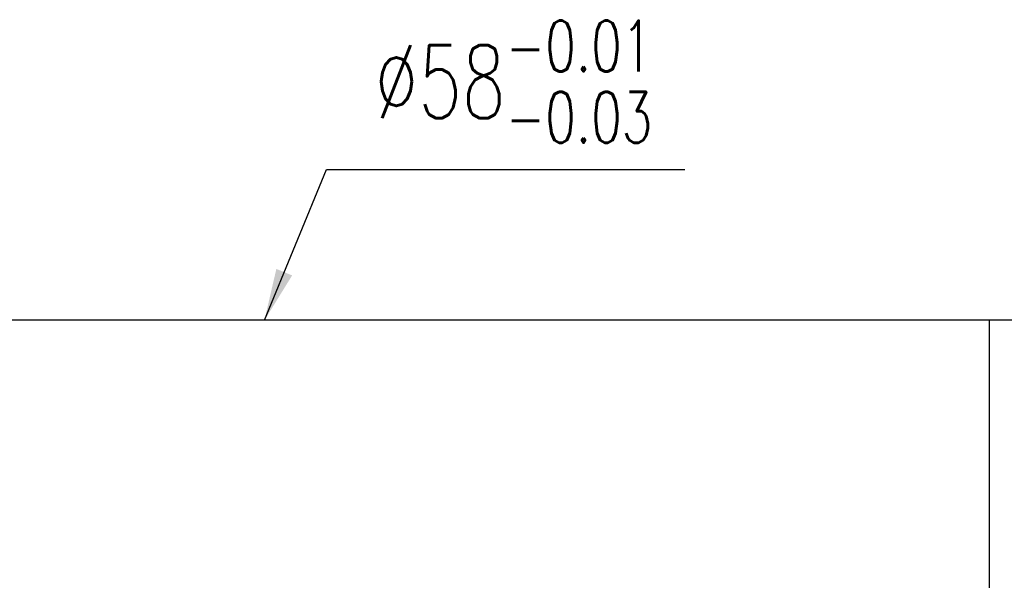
# Model space of a CAD drawing. Header units: millimetres. Extents: x -123 to 179, y -22 to 144.
# Tile 65 of 66: x 69 to 140, y 63 to 104. Entities that reach past the tile are written whole.
import ezdxf

# ---------------------------------------------------------------- set-up
doc = ezdxf.new("R2010")
doc.units = ezdxf.units.MM
doc.header["$LTSCALE"] = 0.1
doc.layers.add('DIM', color=4, linetype='CONTINUOUS')
doc.layers.add('layer 1', color=7, linetype='CONTINUOUS')
doc.styles.add('DIM-7', font='SIMPLEX.shx', dxfattribs={"width": 0.7, "bigfont": 'chineset.shx'})
doc.dimstyles.new('CNS', dxfattribs={"dimtxt": 3.5, "dimasz": 2.5, "dimexe": 1, "dimexo": 1.5, "dimgap": 0.09, "dimtad": 0, "dimdsep": 46, "dimtxsty": 'DIM-7', "dimcen": 0.09, "dimclrd": 1, "dimclre": 1, "dimclrt": 4, "dimadec": 0, "dimazin": 0, "dimtfac": 1, "dimtix": 1, "dimtmove": 2, "dimatfit": 3, "dimfxl": 1, "dimtvp": 0.971429, "dimtolj": 1, "dimarcsym": 0})

msp = doc.modelspace()

# ---------------------------------------------------------------- linework, layer by layer
at = {"layer": 'layer 1', "linetype": 'Continuous'}
for p, q in [((160.022, 82.271), (54.022, 82.271)), ((139.022, 82.271), (139.022, 24.271))]:
    msp.add_line(p, q, dxfattribs=at)

# ---------------------------------------------------------------- texts
at = {"layer": 'DIM', "color": 0, "insert": (94.682, 95.085), "char_height": 5.25, "attachment_point": 7, "style": 'DIM-7'}
msp.add_mtext('\\A1;%%C58{\\H0.7x;\\S-0.01^ -0.03;}', dxfattribs=at)

# ---------------------------------------------------------------- leaders
at = {"layer": 'DIM', "color": 0, "annotation_type": 0, "has_hookline": 1, "hookline_direction": 0, "text_width": 21.35}
msp.add_leader([(86.735, 82.271), (91.214, 93.164), (94.964, 93.164)], dimstyle='CNS', override={"dimscale": 1.5, "dimgap": 0.5, "dimtad": 1, "dimclrd": 0, "dimclre": 0, "dimclrt": 0, "dimtmove": 1}, dxfattribs=at)

doc.saveas('drawing.dxf')
